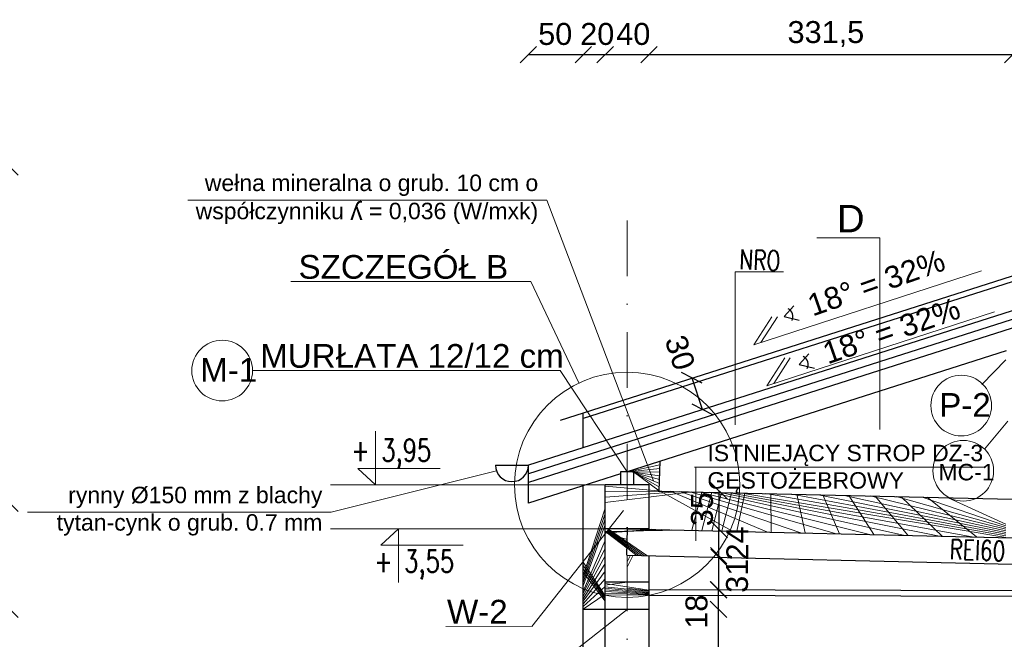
# Model space of a CAD drawing. Header units: millimetres. Extents: x 6197 to 108098, y 4257 to 29730.
# Tile 82 of 148: x 38644 to 39542, y 11426 to 11991. Entities that reach past the tile are written whole.
import ezdxf

# ---------------------------------------------------------------- set-up
doc = ezdxf.new("R2010")
doc.units = ezdxf.units.MM
doc.linetypes.add('DASHDOTX2', pattern=[50.8, 25.4, -12.7, 0, -12.7])
doc.layers.add('&_opisy_100', color=51, linetype='Continuous', lineweight=20)
doc.layers.add('R-TAB', color=1, linetype='Continuous')
doc.styles.add('Romans', font='romans.shx', dxfattribs={"width": 0.75})
doc.styles.get("Standard").update_dxf_attribs({"font": 'arial.ttf'})
doc.dimstyles.new('ISO-25', dxfattribs={"dimtxt": 2.5, "dimasz": 2.5, "dimexe": 1.25, "dimexo": 0.625, "dimtad": 1, "dimtxsty": 'Standard', "dimcen": 2.5, "dimadec": 0, "dimazin": 0, "dimtfac": 1, "dimtmove": 0, "dimatfit": 3, "dimfxl": 1, "dimarcsym": 0})

# ---------------------------------------------------------------- blocks, each defined once
blk = doc.blocks.new('_Oblique')
at = {"color": 0, "linetype": 'ByBlock', "lineweight": -2}
blk.add_line((-0.5, -0.5), (0.5, 0.5), dxfattribs=at)
blk = doc.blocks.new('*D1305')
at = {"color": 0, "lineweight": -2, "transparency": 16777216}
blk.add_line((39107.76315655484, 11958.88623267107), (39157.76315655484, 11958.88623267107), dxfattribs=at)
at = {"layer": 'Defpoints', "color": 0, "transparency": 16777216}
for p in [(39157.76315655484, 11958.88623267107), (39157.76315655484, 11606.924393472), (39107.76315655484, 11590.96904223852)]:
    blk.add_point(p, dxfattribs=at)
at = {"color": 0, "lineweight": -2, "transparency": 16777216, "xscale": 15, "yscale": 15, "zscale": 15, "rotation": 180}
blk.add_blockref('_Oblique', (39107.76315655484, 11958.88623267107), dxfattribs=at)
at = {"color": 0, "lineweight": -2, "transparency": 16777216, "xscale": 15, "yscale": 15, "zscale": 15}
blk.add_blockref('_Oblique', (39157.76315655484, 11958.88623267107), dxfattribs=at)
at = {"color": 0, "lineweight": 20, "transparency": 16777216, "insert": (39132.21066107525, 11977.56002562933), "char_height": 20, "attachment_point": 5}
blk.add_mtext('50', dxfattribs=at)
blk = doc.blocks.new('*D1306')
at = {"color": 0, "lineweight": -2, "transparency": 16777216}
blk.add_line((39157.76315655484, 11958.88623267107), (39177.76315655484, 11958.88623267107), dxfattribs=at)
at = {"layer": 'Defpoints', "color": 0, "transparency": 16777216}
for p in [(39177.76315655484, 11958.88623267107), (39157.76315655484, 11606.924393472), (39177.76315655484, 11607.68867462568)]:
    blk.add_point(p, dxfattribs=at)
at = {"color": 0, "lineweight": -2, "transparency": 16777216, "xscale": 15, "yscale": 15, "zscale": 15, "rotation": 180}
blk.add_blockref('_Oblique', (39157.76315655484, 11958.88623267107), dxfattribs=at)
at = {"color": 0, "lineweight": -2, "transparency": 16777216, "xscale": 15, "yscale": 15, "zscale": 15}
blk.add_blockref('_Oblique', (39177.76315655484, 11958.88623267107), dxfattribs=at)
at = {"color": 0, "lineweight": 20, "transparency": 16777216, "insert": (39170.53243341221, 11977.56002562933), "char_height": 20, "attachment_point": 5}
blk.add_mtext('20', dxfattribs=at)
blk = doc.blocks.new('*D1307')
at = {"color": 0, "lineweight": -2, "transparency": 16777216}
blk.add_line((39177.76315655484, 11958.88623267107), (39217.76315655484, 11958.88623267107), dxfattribs=at)
at = {"layer": 'Defpoints', "color": 0, "transparency": 16777216}
for p in [(39217.76315655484, 11958.88623267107), (39177.76315655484, 11606.924393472), (39217.76315655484, 11607.68867462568)]:
    blk.add_point(p, dxfattribs=at)
at = {"color": 0, "lineweight": -2, "transparency": 16777216, "xscale": 15, "yscale": 15, "zscale": 15, "rotation": 180}
blk.add_blockref('_Oblique', (39177.76315655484, 11958.88623267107), dxfattribs=at)
at = {"color": 0, "lineweight": -2, "transparency": 16777216, "xscale": 15, "yscale": 15, "zscale": 15}
blk.add_blockref('_Oblique', (39217.76315655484, 11958.88623267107), dxfattribs=at)
at = {"color": 0, "lineweight": 20, "transparency": 16777216, "insert": (39203.37924017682, 11977.56002562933), "char_height": 20, "attachment_point": 5}
blk.add_mtext('40', dxfattribs=at)
blk = doc.blocks.new('*D1308')
at = {"color": 0, "lineweight": -2, "transparency": 16777216}
blk.add_line((39217.76315655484, 11958.88623267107), (39549.26315655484, 11958.88623267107), dxfattribs=at)
at = {"layer": 'Defpoints', "color": 0, "transparency": 16777216}
for p in [(39549.26315655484, 11958.88623267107), (39549.26315655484, 11848.51741534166), (39217.76315655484, 11606.92439335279)]:
    blk.add_point(p, dxfattribs=at)
at = {"color": 0, "lineweight": -2, "transparency": 16777216, "xscale": 15, "yscale": 15, "zscale": 15, "rotation": 180}
blk.add_blockref('_Oblique', (39217.76315655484, 11958.88623267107), dxfattribs=at)
at = {"color": 0, "lineweight": -2, "transparency": 16777216, "xscale": 15, "yscale": 15, "zscale": 15}
blk.add_blockref('_Oblique', (39549.26315655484, 11958.88623267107), dxfattribs=at)
at = {"color": 0, "lineweight": 20, "transparency": 16777216, "insert": (39378.99737801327, 11977.56002562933), "char_height": 20, "attachment_point": 5}
blk.add_mtext('331,5', dxfattribs=at)
blk = doc.blocks.new('*D1316')
at = {"color": 0, "lineweight": -2, "transparency": 16777216}
blk.add_line((39107.76315655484, 10944.30563455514), (39157.76315655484, 10944.30563455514), dxfattribs=at)
at = {"layer": 'Defpoints', "color": 0, "transparency": 16777216}
for p in [(39107.76315655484, 11575.44144099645), (39157.76315655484, 11071.85515814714), (39157.76315655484, 10944.30563455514)]:
    blk.add_point(p, dxfattribs=at)
at = {"color": 0, "lineweight": -2, "transparency": 16777216, "xscale": 15, "yscale": 15, "zscale": 15, "rotation": 180}
blk.add_blockref('_Oblique', (39107.76315655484, 10944.30563455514), dxfattribs=at)
at = {"color": 0, "lineweight": -2, "transparency": 16777216, "xscale": 15, "yscale": 15, "zscale": 15}
blk.add_blockref('_Oblique', (39157.76315655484, 10944.30563455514), dxfattribs=at)
at = {"color": 0, "lineweight": 20, "transparency": 16777216, "insert": (39132.21066107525, 10962.9794275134), "char_height": 20, "attachment_point": 5}
blk.add_mtext('50', dxfattribs=at)
blk = doc.blocks.new('*D1317')
at = {"color": 0, "lineweight": -2, "transparency": 16777216}
blk.add_line((39157.76315655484, 10944.30563455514), (39177.76315655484, 10944.30563455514), dxfattribs=at)
at = {"layer": 'Defpoints', "color": 0, "transparency": 16777216}
for p in [(39157.76315655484, 11575.44144099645), (39177.76315655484, 11071.85515814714), (39177.76315655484, 10944.30563455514)]:
    blk.add_point(p, dxfattribs=at)
at = {"color": 0, "lineweight": -2, "transparency": 16777216, "xscale": 15, "yscale": 15, "zscale": 15, "rotation": 180}
blk.add_blockref('_Oblique', (39157.76315655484, 10944.30563455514), dxfattribs=at)
at = {"color": 0, "lineweight": -2, "transparency": 16777216, "xscale": 15, "yscale": 15, "zscale": 15}
blk.add_blockref('_Oblique', (39177.76315655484, 10944.30563455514), dxfattribs=at)
at = {"color": 0, "lineweight": 20, "transparency": 16777216, "insert": (39172.60471501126, 10962.9794275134), "char_height": 20, "attachment_point": 5}
blk.add_mtext('20', dxfattribs=at)
blk = doc.blocks.new('*D1318')
at = {"color": 0, "lineweight": -2, "transparency": 16777216}
blk.add_line((39177.76315655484, 10944.30563455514), (39217.76315655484, 10944.30563455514), dxfattribs=at)
at = {"layer": 'Defpoints', "color": 0, "transparency": 16777216}
for p in [(39177.76315655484, 11575.44144099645), (39217.76315655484, 11071.85515814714), (39217.76315655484, 10944.30563455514)]:
    blk.add_point(p, dxfattribs=at)
at = {"color": 0, "lineweight": -2, "transparency": 16777216, "xscale": 15, "yscale": 15, "zscale": 15, "rotation": 180}
blk.add_blockref('_Oblique', (39177.76315655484, 10944.30563455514), dxfattribs=at)
at = {"color": 0, "lineweight": -2, "transparency": 16777216, "xscale": 15, "yscale": 15, "zscale": 15}
blk.add_blockref('_Oblique', (39217.76315655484, 10944.30563455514), dxfattribs=at)
at = {"color": 0, "lineweight": 20, "transparency": 16777216, "insert": (39206.48417701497, 10962.9794275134), "char_height": 20, "attachment_point": 5}
blk.add_mtext('40', dxfattribs=at)
blk = doc.blocks.new('*D1330')
at = {"color": 0, "lineweight": -2, "transparency": 16777216}
blk.add_line((39281.10498561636, 11253.35224049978), (39281.10498561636, 11453.35224240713), dxfattribs=at)
at = {"layer": 'Defpoints', "color": 0, "transparency": 16777216}
for p in [(39217.76315655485, 11453.35224240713), (39281.10498561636, 11453.35224240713), (39217.76315655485, 11253.35224049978)]:
    blk.add_point(p, dxfattribs=at)
at = {"color": 0, "lineweight": -2, "transparency": 16777216, "xscale": 15, "yscale": 15, "zscale": 15}
for p, rotation in [((39281.10498561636, 11453.35224240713), 90), ((39281.10498561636, 11253.35224049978), 270)]:
    blk.add_blockref('_Oblique', p, dxfattribs=dict(at, rotation=rotation))
at = {"color": 0, "lineweight": 20, "transparency": 16777216, "insert": (39261.11494912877, 11355.90287261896), "char_height": 20, "attachment_point": 5, "rotation": 90}
blk.add_mtext('200', dxfattribs=at)
blk = doc.blocks.new('*D1332')
at = {"color": 0, "lineweight": -2, "transparency": 16777216}
blk.add_line((39281.10498752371, 11453.35224288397), (39281.10498752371, 11471.35221284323), dxfattribs=at)
at = {"layer": 'Defpoints', "color": 0, "transparency": 16777216}
for p in [(39217.77526058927, 11471.35221284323), (39281.10498752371, 11471.35221284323), (39217.76315417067, 11453.35224288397)]:
    blk.add_point(p, dxfattribs=at)
at = {"color": 0, "lineweight": -2, "transparency": 16777216, "xscale": 15, "yscale": 15, "zscale": 15}
for p, rotation in [((39281.10498752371, 11471.35221284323), 90), ((39281.10498752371, 11453.35224288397), 270)]:
    blk.add_blockref('_Oblique', p, dxfattribs=dict(at, rotation=rotation))
at = {"color": 0, "lineweight": 20, "transparency": 16777216, "insert": (39261.11494674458, 11451.22434049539), "char_height": 20, "attachment_point": 5, "rotation": 90}
blk.add_mtext('18', dxfattribs=at)
blk = doc.blocks.new('*D1333')
at = {"color": 0, "lineweight": -2, "transparency": 16777216}
blk.add_line((39281.25867380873, 11471.19853168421), (39281.25867380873, 11502.34129875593), dxfattribs=at)
at = {"layer": 'Defpoints', "color": 0, "transparency": 16777216}
for p in [(39218.23425235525, 11502.34129875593), (39281.25867380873, 11502.34129875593), (39217.91683759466, 11471.19853168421)]:
    blk.add_point(p, dxfattribs=at)
at = {"color": 0, "lineweight": -2, "transparency": 16777216, "xscale": 15, "yscale": 15, "zscale": 15}
for p, rotation in [((39281.25867380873, 11502.34129875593), 90), ((39281.25867380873, 11471.19853168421), 270)]:
    blk.add_blockref('_Oblique', p, dxfattribs=dict(at, rotation=rotation))
at = {"color": 0, "lineweight": 20, "transparency": 16777216, "insert": (39298.06235184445, 11483.97021382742), "char_height": 20, "attachment_point": 5, "rotation": 90}
blk.add_mtext('31', dxfattribs=at)
blk = doc.blocks.new('*D1334')
at = {"color": 0, "lineweight": -2, "transparency": 16777216}
blk.add_line((39281.4851397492, 11500.65077691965), (39281.4851397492, 11526.33898144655), dxfattribs=at)
at = {"layer": 'Defpoints', "color": 0, "transparency": 16777216}
for p in [(39218.33400597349, 11526.33898144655), (39281.4851397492, 11526.33898144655), (39218.14330115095, 11500.65077691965)]:
    blk.add_point(p, dxfattribs=at)
at = {"color": 0, "lineweight": -2, "transparency": 16777216, "xscale": 15, "yscale": 15, "zscale": 15}
for p, rotation in [((39281.4851397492, 11526.33898144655), 90), ((39281.4851397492, 11500.65077691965), 270)]:
    blk.add_blockref('_Oblique', p, dxfattribs=dict(at, rotation=rotation))
at = {"color": 0, "lineweight": 20, "transparency": 16777216, "insert": (39298.28881540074, 11513.42245906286), "char_height": 20, "attachment_point": 5, "rotation": 90}
blk.add_mtext('24', dxfattribs=at)
blk = doc.blocks.new('*D1335')
at = {"color": 0, "lineweight": -2, "transparency": 16777216}
blk.add_line((39281.71160902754, 11526.11251550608), (39281.71160902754, 11561.14408677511), dxfattribs=at)
at = {"layer": 'Defpoints', "color": 0, "transparency": 16777216}
for p in [(39227.13023032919, 11561.14408677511), (39281.71160902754, 11561.14408677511), (39218.36976709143, 11526.11251550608)]:
    blk.add_point(p, dxfattribs=at)
at = {"color": 0, "lineweight": -2, "transparency": 16777216, "xscale": 15, "yscale": 15, "zscale": 15}
for p, rotation in [((39281.71160902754, 11561.14408677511), 90), ((39281.71160902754, 11526.11251550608), 270)]:
    blk.add_blockref('_Oblique', p, dxfattribs=dict(at, rotation=rotation))
at = {"color": 0, "lineweight": 20, "transparency": 16777216, "insert": (39266.12531342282, 11544.66657024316), "char_height": 20, "attachment_point": 5, "rotation": 90}
blk.add_mtext('35', dxfattribs=at)
blk = doc.blocks.new('*D1374')
at = {"color": 0, "lineweight": -2, "transparency": 16777216}
blk.add_line((39256.80280556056, 11664.41582126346), (39266.07331551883, 11635.88412542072), dxfattribs=at)
at = {"layer": 'Defpoints', "color": 0, "transparency": 16777216}
for p in [(39266.07331551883, 11635.88412542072), (39158.08991875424, 11632.34206002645), (39167.36042871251, 11603.81036418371)]:
    blk.add_point(p, dxfattribs=at)
at = {"color": 0, "lineweight": -2, "transparency": 16777216, "xscale": 15, "yscale": 15, "zscale": 15}
for p, rotation in [((39256.80280556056, 11664.41582126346), 108.0000000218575), ((39266.07331551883, 11635.88412542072), 288.0000000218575)]:
    blk.add_blockref('_Oblique', p, dxfattribs=dict(at, rotation=rotation))
at = {"color": 0, "lineweight": 20, "transparency": 16777216, "insert": (39246.01290001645, 11687.24275093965), "char_height": 20, "attachment_point": 5, "rotation": 288.0000000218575}
blk.add_mtext('30', dxfattribs=at)
blk = doc.blocks.new('*D1353')
at = {"color": 0, "lineweight": -2, "transparency": 16777216}
blk.add_line((38635.01855339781, 11253.35224228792), (38635.01855339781, 11453.35224228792), dxfattribs=at)
at = {"layer": 'Defpoints', "color": 0, "transparency": 16777216}
for p in [(38635.01855339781, 11453.35224228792), (39157.76315679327, 11453.35224228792), (39167.76315655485, 11253.35224228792)]:
    blk.add_point(p, dxfattribs=at)
at = {"color": 0, "lineweight": -2, "transparency": 16777216, "xscale": 15, "yscale": 15, "zscale": 15}
for p, rotation in [((38635.01855339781, 11453.35224228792), 90), ((38635.01855339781, 11253.35224228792), 270)]:
    blk.add_blockref('_Oblique', p, dxfattribs=dict(at, rotation=rotation))
at = {"color": 0, "lineweight": 20, "transparency": 16777216, "insert": (38615.02851834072, 11363.54675703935), "char_height": 20, "attachment_point": 5, "rotation": 90}
blk.add_mtext('200', dxfattribs=at)
blk = doc.blocks.new('*D1354')
at = {"color": 0, "lineweight": -2, "transparency": 16777216}
blk.add_line((38635.01856245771, 11453.35224038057), (38635.01856245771, 11550.0972116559), dxfattribs=at)
at = {"layer": 'Defpoints', "color": 0, "transparency": 16777216}
for p in [(38635.01856245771, 11550.0972116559), (39107.76315655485, 11550.0972116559), (39167.7631584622, 11453.35224038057)]:
    blk.add_point(p, dxfattribs=at)
at = {"color": 0, "lineweight": -2, "transparency": 16777216, "xscale": 15, "yscale": 15, "zscale": 15}
for p, rotation in [((38635.01856245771, 11550.0972116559), 90), ((38635.01856245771, 11453.35224038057), 270)]:
    blk.add_blockref('_Oblique', p, dxfattribs=dict(at, rotation=rotation))
at = {"color": 0, "lineweight": 20, "transparency": 16777216, "insert": (38615.02852024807, 11515.5576756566), "char_height": 20, "attachment_point": 5, "rotation": 90}
blk.add_mtext('99', dxfattribs=at)
blk = doc.blocks.new('*D1355')
at = {"color": 0, "lineweight": -2, "transparency": 16777216}
blk.add_line((38635.01856722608, 11550.0972116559), (38635.01856722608, 11856.45630281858), dxfattribs=at)
at = {"layer": 'Defpoints', "color": 0, "transparency": 16777216}
for p in [(38635.01856722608, 11856.45630281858), (39959.26315655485, 11856.45630281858), (39107.76315655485, 11550.0972116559)]:
    blk.add_point(p, dxfattribs=at)
at = {"color": 0, "lineweight": -2, "transparency": 16777216, "xscale": 15, "yscale": 15, "zscale": 15}
for p, rotation in [((38635.01856722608, 11856.45630281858), 90), ((38635.01856722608, 11550.0972116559), 270)]:
    blk.add_blockref('_Oblique', p, dxfattribs=dict(at, rotation=rotation))
at = {"color": 0, "lineweight": 20, "transparency": 16777216, "insert": (38615.02852501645, 11718.76693778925), "char_height": 20, "attachment_point": 5, "rotation": 90}
blk.add_mtext('304', dxfattribs=at)
blk = doc.blocks.new('*D1357')
at = {"color": 0, "lineweight": -2, "transparency": 16777216}
blk.add_line((38585.01855435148, 11161.35224228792), (38585.01855435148, 11856.45630281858), dxfattribs=at)
at = {"layer": 'Defpoints', "color": 0, "transparency": 16777216}
for p in [(38585.01855435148, 11856.45630281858), (39959.26315655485, 11856.45630281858), (39117.76315655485, 11161.35224228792)]:
    blk.add_point(p, dxfattribs=at)
at = {"color": 0, "lineweight": -2, "transparency": 16777216, "xscale": 15, "yscale": 15, "zscale": 15}
for p, rotation in [((38585.01855435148, 11856.45630281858), 90), ((38585.01855435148, 11161.35224228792), 270)]:
    blk.add_blockref('_Oblique', p, dxfattribs=dict(at, rotation=rotation))
at = {"color": 0, "lineweight": 20, "transparency": 16777216, "insert": (38565.02851834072, 11524.46211129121), "char_height": 20, "attachment_point": 5, "rotation": 90}
blk.add_mtext('695', dxfattribs=at)

msp = doc.modelspace()

# ---------------------------------------------------------------- hatches: boundary and pattern name
at = {"lineweight": 20}
h = msp.add_hatch(dxfattribs=at)
h.set_pattern_fill('ANSI37', color=256, scale=5)
h.set_pattern_definition([(45, (-1177865245.484038, -935728469.828244), (-11.22532015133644, 11.22532015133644), []), (135, (-1177865245.484038, -935728469.828244), (-11.22532015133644, -11.22532015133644), [])])
h.paths.add_polyline_path([(40760.76315655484, 11566.05256288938), (40758.36809434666, 11566.81684404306), (40740.76315655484, 11566.81684404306), (40740.76315655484, 11541.80184667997), (40760.76315655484, 11527.28020363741)])
h.paths.add_polyline_path([(40726.76315655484, 11576.90220170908), (40726.76315655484, 11566.81684404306), (40740.76315655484, 11566.81684404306), (40758.36809434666, 11566.81684404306)])
h.paths.add_polyline_path([(40714.76315655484, 11578.81684404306), (40720.76315655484, 11578.81684404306), (40690.76315655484, 11588.39005487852), (40690.76315655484, 11505.81684416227), (40638.14296283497, 11505.81684416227, 0.1438879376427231), (40684.27896299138, 11470.81684404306), (40700.76315655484, 11470.81684404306), (40700.76315655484, 11566.81684404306), (40714.76315655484, 11566.81684404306)])
h.paths.add_polyline_path([(40638.14296283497, 11505.81684416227), (40529.92226924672, 11505.81684416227), (40529.92226924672, 11470.81684404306), (40684.27896299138, 11470.81684404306, -0.1438879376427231)])
h.paths.add_polyline_path([(40529.92226924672, 11505.81684416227), (40375.52587857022, 11505.81684416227), (40375.52587857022, 11476.81730371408), (40384.64662256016, 11470.81684404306), (40529.92226924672, 11470.81684404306), (40513.8591248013, 11485.84994131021), (40529.92226924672, 11485.84994131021)])
h.paths.add_polyline_path([(40363.48295011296, 11505.81684416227), (40353.48146261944, 11505.81684416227, -0.5404238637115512), (40307.19295086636, 11505.81684416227), (40140.76315655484, 11505.81684416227), (40141.55495586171, 11539.90191906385), (40094.87946095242, 11540.98619490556), (40094.88864793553, 11517.97643094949), (40094.89343919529, 11517.97642820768), (40094.89343919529, 11505.97642820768), (40101.76315655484, 11505.81684404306), (40120.76315655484, 11505.81684404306), (40120.76315655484, 11470.81684404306), (40125.76315655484, 11470.81684404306), (40363.52587857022, 11470.81684404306)])
h.paths.add_polyline_path([(40082.64466848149, 11541.27041023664), (39888.13549675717, 11545.78887539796, -0.3406843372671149), (39854.36278738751, 11546.57341843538), (39835.29250707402, 11547.01642280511), (39835.29470100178, 11523.99591964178), (39835.29584469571, 11523.99591844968), (39835.29584469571, 11512.00690322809), (40082.62438573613, 11506.26143937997), (40082.62438573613, 11506.26143949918)])
h.paths.add_polyline_path([(39823.04822339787, 11547.30085855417), (39618.35386361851, 11552.0559266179, -0.8032007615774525), (39564.33728828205, 11553.31073635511), (39555.05467929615, 11553.52637225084), (39555.00043453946, 11518.98279243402), (39555.00043453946, 11518.51819044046), (39823.01355328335, 11512.29222196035)])
h.paths.add_polyline_path([(39543.04212155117, 11553.80542498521), (39515.72535028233, 11554.43999594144, -0.228592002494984), (39491.69036474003, 11554.99833076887), (39300.19741740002, 11559.44672888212, -0.08806687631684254), (39291.40259518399, 11524.64159160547), (39543.00043453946, 11518.7969514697), (39543.00043453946, 11530.9827921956)])
h.paths.add_polyline_path([(39300.19741740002, 11559.44672888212), (39227.13023032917, 11561.14408605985), (39227.76315655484, 11588.39005475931), (39197.76315703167, 11578.81684404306), (39203.76315655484, 11578.81684404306), (39203.76315655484, 11566.81684404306), (39217.76315655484, 11566.81684404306), (39217.76315655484, 11526.35224228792), (39291.40259518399, 11524.64159160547, 0.08806687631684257)])
h.paths.add_polyline_path([(39191.76315655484, 11576.90220170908), (39160.15821876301, 11566.81684404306), (39177.76315655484, 11566.81684404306), (39191.76315655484, 11566.81684404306)])
h.paths.add_polyline_path([(39177.76315655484, 11566.81684404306), (39160.15821876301, 11566.81684404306), (39157.76315655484, 11566.05256288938), (39157.76315655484, 11526.81684404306), (39177.76315655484, 11526.81684404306)])
h.paths.add_polyline_path([(39177.76315655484, 11522.56926315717), (39157.76315655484, 11497.296613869), (39157.76315655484, 11472.22775178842, 0.05106403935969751), (39177.76315655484, 11466.08404713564)])
h.paths.add_polyline_path([(39177.76315655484, 11522.56926315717), (39177.76315655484, 11526.81684404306), (39157.76315655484, 11526.81684404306), (39157.76315655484, 11497.296613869)])
h.paths.add_polyline_path([(39177.76315655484, 11466.08404713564, -0.05106403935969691), (39157.76315655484, 11472.22775178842), (39157.76315655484, 11453.35224228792), (39177.76315655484, 11453.35224228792)])
h.paths.add_polyline_path([(39177.76315655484, 11253.35224228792), (39157.76315655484, 11253.35224228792), (39157.76315655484, 11111.35224228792), (39177.76315655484, 11111.35224228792)])
h.paths.add_polyline_path([(40760.76315655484, 11263.81684404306), (40740.76315655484, 11263.81684404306), (40740.76315655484, 11111.35224228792), (40760.76315655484, 11111.35224228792)])
h.paths.add_polyline_path([(40760.76315655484, 11462.38707107), (40751.77617826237, 11468.91235559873, -0.02770016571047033), (40740.76315655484, 11466.08404713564), (40740.76315655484, 11413.81684404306), (40760.76315655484, 11413.81684404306)])
h.paths.add_polyline_path([(40760.76315655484, 11527.28020363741), (40740.76315655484, 11541.80184667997), (40740.76315655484, 11476.90871411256), (40751.77617826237, 11468.91235559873, 0.02333087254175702), (40760.76315655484, 11472.22775178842)])
h = msp.add_hatch(dxfattribs=at)
h.set_pattern_fill('ANSI31', color=256, scale=5)
h.set_pattern_definition([(45, (-1177865245.484038, -935728469.828244), (-11.22532015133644, 11.22532015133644), [])])
edge = h.paths.add_edge_path()
edge.add_line((39197.76315655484, 11526.81684404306), (39181.12456192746, 11526.81684404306))
edge.add_line((39181.12456192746, 11526.81684404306), (39177.76315655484, 11522.56926315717))
edge.add_line((39177.76315655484, 11522.56926315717), (39177.76315655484, 11466.08404713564))
edge.add_arc((39197.76315679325, 11566.81684404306), 102.6990573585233, 258.770245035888, 269.9999998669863)
edge.add_line((39197.76315655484, 11464.11778670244), (39197.76315655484, 11526.81684404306))
edge = h.paths.add_edge_path()
edge.add_line((39217.76315655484, 11502.35224228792), (39197.76315655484, 11502.81684404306))
edge.add_line((39197.76315655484, 11502.81684404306), (39197.76315655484, 11464.11778670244))
edge.add_arc((39197.76315631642, 11566.81684404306), 102.6990573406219, 270.0000001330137, 281.2297549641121)
edge.add_line((39217.76315655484, 11466.08404713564), (39217.76315655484, 11471.35224228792))
edge.add_line((39217.76315655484, 11471.35224228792), (39217.76315655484, 11502.35224228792))
edge = h.paths.add_edge_path(flags=17)
edge.add_arc((39197.76315631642, 11566.81684404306), 102.6990573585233, 270.00000013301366, 281.2297549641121, ccw=False)
edge.add_line((39197.76315655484, 11464.11778670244), (39197.76315655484, 11478.24947231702))
edge.add_line((39197.76315655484, 11478.24947231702), (39217.76315655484, 11478.24947231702))
edge.add_line((39217.76315655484, 11478.24947231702), (39217.76315655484, 11466.08404713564))
edge = h.paths.add_edge_path(flags=17)
edge.add_arc((39197.76315679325, 11566.81684404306), 102.6990573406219, 258.770245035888, 269.9999998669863, ccw=False)
edge.add_line((39177.76315655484, 11466.08404713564), (39177.76315655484, 11478.24947219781))
edge.add_line((39177.76315655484, 11478.24947219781), (39197.76315655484, 11478.24947219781))
edge.add_line((39197.76315655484, 11478.24947219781), (39197.76315655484, 11464.11778670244))
h.paths.add_polyline_path([(39217.76315655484, 11248.35224228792), (39197.76315655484, 11248.35224228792), (39197.76315655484, 11111.35224228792), (39217.76315655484, 11111.35224228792), (39217.76315655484, 11171.35224228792)])
h.paths.add_polyline_path([(39197.76315655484, 11248.35224228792), (39177.76315655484, 11248.35224228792), (39177.76315655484, 11111.35224228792), (39197.76315655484, 11111.35224228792)])

# ---------------------------------------------------------------- linework, layer by layer
at = {"layer": '&_opisy_100', "color": 0}
for points in [[(38968.44201125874, 11615.81376033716), (38968.44201125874, 11566.81684404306), (38952.37886681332, 11581.84994131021), (39027.24976959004, 11581.84994131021)], [(38968.44201125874, 11615.81376033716), (38968.44201125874, 11566.81684404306), (38952.37886681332, 11581.84994131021), (39027.24976959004, 11581.84994131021)], [(38989.33982028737, 11477.81992774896), (38989.33982028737, 11526.81684404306), (38973.27667584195, 11511.78374677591), (39048.14757861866, 11511.78374677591)], [(38989.33982028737, 11477.81992774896), (38989.33982028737, 11526.81684404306), (38973.27667584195, 11511.78374677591), (39048.14757861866, 11511.78374677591)]]:
    msp.add_lwpolyline(points, dxfattribs=at)
at = {"lineweight": 30}
for p, q in [((39959.26315655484, 11887.94671982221), (39136.74986948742, 11625.47695105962)), ((39959.26315655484, 11882.94671982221), (39157.76315655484, 11627.18243866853)), ((39959.26315655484, 11856.45630281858), (39107.76315655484, 11584.73667031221)), ((39959.26315655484, 11848.58369856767), (39107.76315655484, 11576.86406618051)), ((39959.26315655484, 11840.71109431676), (39107.76315655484, 11568.9914619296)), ((39340.94732203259, 11720.13039928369), (39349.62579359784, 11729.97134309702)), ((39340.94732203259, 11720.13039928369), (39354.75103463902, 11716.77680343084)), ((39543.26315655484, 11689.06832152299), (39197.76315655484, 11578.81684392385)), ((39354.77238001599, 11676.49762493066), (39363.45085158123, 11686.33856874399)), ((39354.77238001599, 11676.49762493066), (39368.57609262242, 11673.14402907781)), ((39157.76315655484, 11600.69202154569), (39157.76315655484, 11632.18243866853)), ((39077.76315655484, 11584.73799413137), (39107.76315655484, 11584.73799413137)), ((39107.76315655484, 11550.0972116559), (39107.76315655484, 11584.73667031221)), ((39227.13023032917, 11561.14408677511), (39227.76315655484, 11588.39005475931)), ((39191.76315655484, 11576.90220170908), (39107.76315655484, 11550.0972116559)), ((39203.76315655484, 11578.81684404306), (39191.76315655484, 11578.81684404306)), ((39191.76315655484, 11578.81684404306), (39191.76315655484, 11566.81684404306)), ((39203.76315655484, 11566.81684404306), (39203.76315655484, 11578.81684404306)), ((39157.76315655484, 11111.35224228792), (39157.76315655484, 11566.81684404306)), ((39177.76315655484, 11111.35224228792), (39177.76315655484, 11566.81684404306)), ((39217.76315655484, 11566.81684404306), (39177.76315655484, 11566.81684404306)), ((39217.76315655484, 11526.81684404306), (39217.76315655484, 11566.81684404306)), ((39227.13023032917, 11561.14408605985), (40141.55495586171, 11539.90191906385)), ((39217.76315655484, 11526.81684404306), (39177.76315655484, 11526.81684404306)), ((39197.76315655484, 11526.81684404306), (39197.22592582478, 11502.74231570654)), ((39197.76315655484, 11526.81684404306), (40101.76315655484, 11505.81684404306)), ((39197.76315655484, 11502.81684404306), (40101.76315655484, 11481.81684404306)), ((39217.76315655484, 11111.35224228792), (39217.76315655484, 11502.35224240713)), ((39217.76315655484, 11478.24947231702), (39177.76315655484, 11478.24947219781)), ((39217.76315655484, 11471.35224228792), (39782.76315655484, 11469.98446768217)), ((39217.76315655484, 11466.35224228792), (39782.76315655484, 11464.98446768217)), ((39217.76315655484, 11453.35224228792), (39157.76315655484, 11453.35224228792))]:
    msp.add_line(p, q, dxfattribs=at)
at = {"lineweight": 0}
for p, q in [((39124.64708556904, 11826.33517509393), (38797.38398923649, 11826.33517509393)), ((39370.64818205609, 11791.97804313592), (39428.09652986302, 11791.97804313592)), ((39428.09652986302, 11617.2416633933), (39428.09652986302, 11791.97804313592)), ((39296.36177816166, 11760.80918007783), (39340.43335976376, 11760.80918007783)), ((39296.36177816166, 11760.80918007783), (39296.36177816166, 11621.61650746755)), ((39313.45015015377, 11694.50537722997), (39520.95015015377, 11761.92621427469)), ((38891.19267406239, 11752.0741463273), (39110.00309314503, 11752.10888367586)), ((39313.45015015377, 11694.50537722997), (39329.82418908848, 11719.7927166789)), ((39319.78240432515, 11696.56285124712), (39334.82418908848, 11719.7927166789)), ((39325.1484953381, 11657.13099676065), (39532.6484953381, 11724.55183380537)), ((39325.1484953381, 11657.13099676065), (39341.52253427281, 11682.41833620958)), ((39331.48074950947, 11659.18847077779), (39346.52253427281, 11682.41833620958)), ((39521.1256545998, 11658.22030764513), (39543.13986744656, 11680.77281576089)), ((38856.3001383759, 11670.94253438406), (39136.61147680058, 11670.97727173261)), ((39136.61147680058, 11670.97727173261), (39197.76315631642, 11578.81684428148)), ((39523.57017149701, 11599.47088914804), (39545.04385700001, 11624.81684404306)), ((38927.83981361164, 11541.90585094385), (39078.66107239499, 11579.62612312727)), ((38927.23557247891, 11566.81684404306), (39177.76315655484, 11566.81684404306)), ((39197.76315655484, 11566.81684404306), (39203.76315655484, 11566.81684404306)), ((38927.83981361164, 11541.90585094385), (38651.07898130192, 11541.90585094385)), ((39110.74032606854, 11437.87703841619), (39194.3320659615, 11543.50627511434)), ((38927.23557247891, 11526.81684404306), (39177.76315655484, 11526.81684404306)), ((39523.00043453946, 11518.9827921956), (39535.00043453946, 11518.98279243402)), ((39032.61510815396, 11437.87703841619), (39110.74032583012, 11437.91177576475))]:
    msp.add_line(p, q, dxfattribs=at)
at = {"lineweight": 20}
for p, q in [((39124.64708556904, 11826.33517509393), (39221.96716036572, 11570.61281662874)), ((39110.00309314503, 11752.10888367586), (39153.80312242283, 11659.63177698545)), ((39259.23822965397, 11582.97900575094), (39524.69440045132, 11582.97900575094)), ((39260.43152870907, 11582.97900575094), (39260.43152870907, 11515.92516618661)), ((39217.76315655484, 11502.35224228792), (39217.76315655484, 11471.35224228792)), ((39217.76315655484, 11471.35224228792), (39217.76315655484, 11453.35224228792)), ((39114.16484894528, 11387.60088509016), (39197.76315655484, 11453.35224228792))]:
    msp.add_line(p, q, dxfattribs=at)
at = {"linetype": 'DASHDOTX2', "lineweight": 0, "ltscale": 2}
msp.add_line((39197.76315655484, 11807.64558475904), (39197.76315655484, 11111.35224228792), dxfattribs=at)
at = {"lineweight": 0}
for centre in [(38828.53520455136, 11670.94264882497), (39502.38258399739, 11639.01892846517), (39504.28657355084, 11579.63151138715)]:
    msp.add_circle(centre, 27.66691274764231, dxfattribs=at)
at = {"lineweight": 20}
msp.add_circle((39197.76315655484, 11566.81684404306), 102.6990573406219, dxfattribs=at)
at = {"lineweight": 30}
for centre, radius, start, end in [((39340.94732203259, 11720.13039928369), 8.049795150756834, 333.1631780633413, 63.16319333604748), ((39354.77238001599, 11676.49762493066), 8.049795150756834, 333.1631780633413, 63.16319333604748), ((39092.76315655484, 11584.73799413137), 15, 180, 0)]:
    msp.add_arc(centre, radius, start, end, dxfattribs=at)

# ---------------------------------------------------------------- texts
at = {"layer": '&_opisy_100', "color": 1, "char_height": 18, "width": 420.6382812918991, "attachment_point": 3, "rotation": 357.9714532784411, "style": 'Romans'}
for s, insert in [('NRO', (39337.90001811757, 11780.00338703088)), ('REI60', (39542.8976561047, 11515.40813761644))]:
    msp.add_mtext(s, dxfattribs=dict(at, insert=insert))
at = {"layer": '&_opisy_100', "color": 0, "char_height": 20.25, "width": 420.6382812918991, "attachment_point": 1, "rotation": 359.99999780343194, "style": 'Romans'}
for s, insert in [('\\A1;+ 3,95', (38946.25529470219, 11608.50850277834)), ('\\A1;+ 3,55', (38967.15310373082, 11507.39827972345))]:
    msp.add_mtext(s, dxfattribs=dict(at, insert=insert))
for s, width, insert, char_height, attachment_point in [('\\A1;wełna mineralna o grub. 10 cm o współczynniku {\\H1.08333x;ʎ} = 0,036 (W/mxk)   ', 345.1451191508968, (39116.70745792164, 11849.53094595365), 15, 3), ('D', 68.36028754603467, (39389.0682825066, 11796.95456081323), 25, 7), ('\\A1;ISTNIEJĄCY STROP DZ-3\\PGĘSTOŻEBROWY ', 305.4220082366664, (39270.94696869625, 11603.37008207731), 15, 1), ('\\A1;rynny %%C150 mm z blachy tytan-cynk o grub. 0.7 mm', 305.4220082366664, (38919.90018596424, 11565.10162180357), 15, 3)]:
    msp.add_mtext_dynamic_manual_height_columns(s, width=width, gutter_width=12.5, heights=[0], dxfattribs=dict(insert=insert, char_height=char_height, attachment_point=attachment_point))
at = {"char_height": 20, "attachment_point": 1, "rotation": 19.281416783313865}
for insert in [(39360.24705018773, 11738.99693232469), (39374.07210817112, 11695.36415797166)]:
    msp.add_mtext_dynamic_manual_height_columns('18%%D = 32%', width=202.6436712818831, gutter_width=12.5, heights=[0], dxfattribs=dict(at, insert=insert))
at = {"layer": 'R-TAB', "color": 0, "ltscale": 24, "width": 490.7206424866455, "attachment_point": 1}
for s, insert, char_height in [('\\A1;SZCZEGÓŁ B', (38898.17503752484, 11776.25288337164), 21.6), ('\\A1;MURŁATA 12/12 cm', (38863.28250183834, 11695.12127142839), 21.6), ('M-1', (38808.51169099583, 11682.35032993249), 21.6), ('P-2', (39482.35907044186, 11650.42660957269), 21.6), ('MC-1', (39481.61165847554, 11585.91197687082), 15), ('W-2', (39033.54217996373, 11462.05577546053), 21.6)]:
    msp.add_mtext(s, dxfattribs=dict(at, insert=insert, char_height=char_height))

# ---------------------------------------------------------------- dimensions: what is measured, and where the dimension line sits
at = {"lineweight": 20}
for base, p1, p2, picture, middle in [((39157.76315655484, 11958.88623267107), (39107.76315655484, 11590.96904223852), (39157.76315655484, 11606.924393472), '*D1305', (39132.21066107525, 11977.56002562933)), ((39177.76315655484, 11958.88623267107), (39157.76315655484, 11606.924393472), (39177.76315655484, 11607.68867462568), '*D1306', (39170.53243341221, 11977.56002562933)), ((39217.76315655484, 11958.88623267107), (39177.76315655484, 11606.924393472), (39217.76315655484, 11607.68867462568), '*D1307', (39203.37924017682, 11977.56002562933)), ((39549.26315655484, 11958.88623267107), (39217.76315655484, 11606.92439335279), (39549.26315655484, 11848.51741534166), '*D1308', (39378.99737801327, 11977.56002562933)), ((39157.76315655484, 10944.30563455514), (39107.76315655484, 11575.44144099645), (39157.76315655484, 11071.85515814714), '*D1316', (39132.21066107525, 10962.9794275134)), ((39177.76315655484, 10944.30563455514), (39157.76315655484, 11575.44144099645), (39177.76315655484, 11071.85515814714), '*D1317', (39172.60471501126, 10962.9794275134)), ((39217.76315655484, 10944.30563455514), (39177.76315655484, 11575.44144099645), (39217.76315655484, 11071.85515814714), '*D1318', (39206.48417701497, 10962.9794275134))]:
    dim = msp.add_linear_dim(base=base, p1=p1, p2=p2, dimstyle='ISO-25', override={"dimtxt": 20, "dimasz": 15, "dimblk1": 'Oblique', "dimblk2": 'Oblique', "dimsah": 1, "dimse1": 1, "dimse2": 1, "dimtmove": 2}, dxfattribs=at)
    dim.commit()
    dim.dimension.update_dxf_attribs({"geometry": picture, "text_midpoint": middle, "dimtype": 160})
for base, p1, p2, text, picture, middle in [((38585.01855435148, 11856.45630281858), (39117.76315655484, 11161.35224228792), (39959.26315655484, 11856.45630281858), '695', '*D1357', (38565.02851834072, 11524.46211129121)), ((38635.01856722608, 11856.45630281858), (39107.76315655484, 11550.0972116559), (39959.26315655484, 11856.45630281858), '304', '*D1355', (38615.02852501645, 11718.76693778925)), ((39281.71160902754, 11561.14408677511), (39218.36976709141, 11526.11251550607), (39227.13023032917, 11561.14408677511), '35', '*D1335', (39266.12531342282, 11544.66657024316)), ((38635.01856245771, 11550.0972116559), (39167.76315846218, 11453.35224038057), (39107.76315655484, 11550.0972116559), '99', '*D1354', (38615.02852024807, 11515.5576756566)), ((39281.4851397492, 11526.33898144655), (39218.14330115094, 11500.65077691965), (39218.33400597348, 11526.33898144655), '24', '*D1334', (39298.28881540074, 11513.42245906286))]:
    dim = msp.add_linear_dim(base=base, p1=p1, p2=p2, angle=90, text=text, dimstyle='ISO-25', override={"dimtxt": 20, "dimasz": 15, "dimdec": 0, "dimblk1": 'Oblique', "dimblk2": 'Oblique', "dimsah": 1, "dimse1": 1, "dimse2": 1, "dimtmove": 2}, dxfattribs=at)
    dim.commit()
    dim.dimension.update_dxf_attribs({"geometry": picture, "text_midpoint": middle, "dimtype": 160})
for base, p1, p2, angle, override, picture, middle, dimtype in [((39266.07331551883, 11635.88412542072), (39158.08991875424, 11632.34206002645), (39167.36042871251, 11603.81036418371), 288.00000002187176, {"dimtxt": 20, "dimasz": 15, "dimblk1": 'Oblique', "dimblk2": 'Oblique', "dimsah": 1, "dimse1": 1, "dimse2": 1, "dimtmove": 2}, '*D1374', (39246.01290001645, 11687.24275093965), 161), ((39281.25867380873, 11502.34129875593), (39217.91683759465, 11471.1985316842), (39218.23425235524, 11502.34129875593), 90, {"dimtxt": 20, "dimasz": 15, "dimdec": 0, "dimblk1": 'Oblique', "dimblk2": 'Oblique', "dimsah": 1, "dimse1": 1, "dimse2": 1, "dimtmove": 2}, '*D1333', (39298.06235184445, 11483.97021382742), 160), ((39281.10498752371, 11471.35221284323), (39217.76315417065, 11453.35224288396), (39217.77526058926, 11471.35221284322), 90, {"dimtxt": 20, "dimasz": 15, "dimdec": 0, "dimblk1": 'Oblique', "dimblk2": 'Oblique', "dimsah": 1, "dimse1": 1, "dimse2": 1, "dimtmove": 2}, '*D1332', (39261.11494674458, 11451.22434049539), 160), ((38635.01855339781, 11453.35224228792), (39167.76315655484, 11253.35224228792), (39157.76315679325, 11453.35224228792), 90, {"dimtxt": 20, "dimasz": 15, "dimdec": 0, "dimblk1": 'Oblique', "dimblk2": 'Oblique', "dimsah": 1, "dimse1": 1, "dimse2": 1, "dimtmove": 2}, '*D1353', (38615.02851834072, 11363.54675703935), 160), ((39281.10498561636, 11453.35224240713), (39217.76315655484, 11253.35224049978), (39217.76315655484, 11453.35224240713), 90, {"dimtxt": 20, "dimasz": 15, "dimdec": 0, "dimblk1": 'Oblique', "dimblk2": 'Oblique', "dimsah": 1, "dimse1": 1, "dimse2": 1, "dimtmove": 2}, '*D1330', (39261.11494912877, 11355.90287261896), 160)]:
    dim = msp.add_linear_dim(base=base, p1=p1, p2=p2, angle=angle, dimstyle='ISO-25', override=override, dxfattribs=at)
    dim.commit()
    dim.dimension.update_dxf_attribs({"geometry": picture, "text_midpoint": middle, "dimtype": dimtype})

doc.saveas('drawing.dxf')
